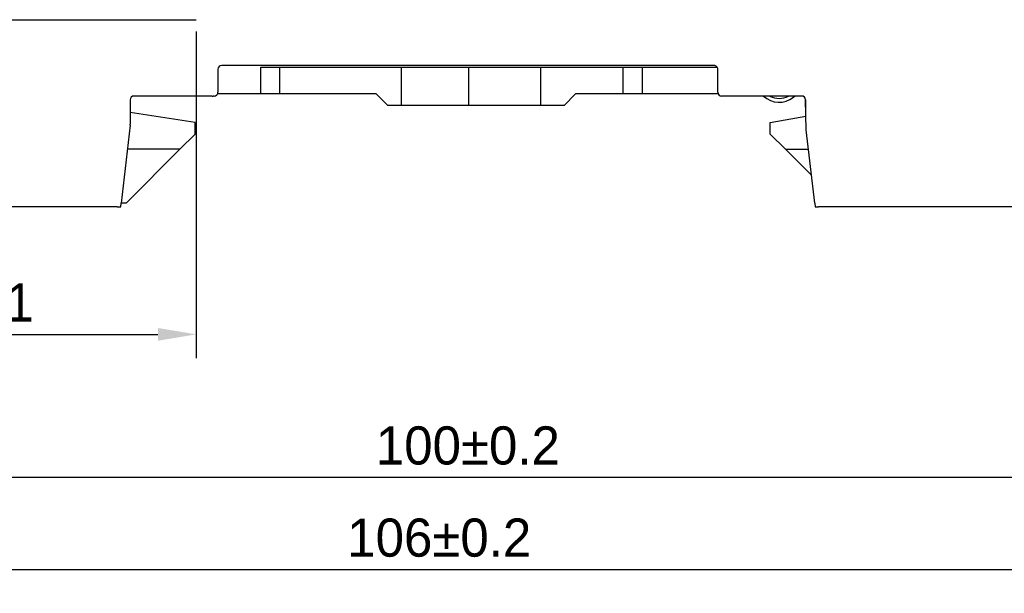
# Model space of a CAD drawing. Header units: millimetres. Extents: x 0 to 427, y 0 to 299.
# Tile 14 of 39: x 121 to 173, y 90 to 120. Entities that reach past the tile are written whole.
import ezdxf

# ---------------------------------------------------------------- set-up
doc = ezdxf.new("R2010")
doc.units = ezdxf.units.MM
doc.header["$LTSCALE"] = 23.1
doc.header["$MEASUREMENT"] = 0
doc.header["$PDSIZE"] = -5
doc.layers.add('IQC尺寸', color=3, linetype='Continuous', lineweight=18)
doc.layers.add('Layer0000', color=7, linetype='Continuous', lineweight=25)
doc.dimstyles.new('+-0.05', dxfattribs={"dimtxt": 2, "dimasz": 2, "dimexe": 1.25, "dimexo": 0.625, "dimtad": 1, "dimdsep": 46, "dimtxsty": 'Standard', "dimcen": 1.5, "dimdle": 4, "dimadec": 0, "dimazin": 0, "dimtol": 1, "dimtp": 0.05, "dimtm": 0.05, "dimtfac": 1, "dimtmove": 0, "dimatfit": 3, "dimfxl": 1, "dimtolj": 1, "dimarcsym": 0})

# ---------------------------------------------------------------- blocks, each defined once
blk = doc.blocks.new('*D26')
at = {"layer": 'Defpoints', "color": 0}
for p in [(102.834, 119.778), (130.234, 119.778), (130.234, 103.288)]:
    blk.add_point(p, dxfattribs=at)
at = {"layer": 'IQC尺寸', "color": 0, "lineweight": -2}
for p, q in [((102.834, 119.153), (102.834, 102.038)), ((130.234, 119.153), (130.234, 102.038)), ((104.834, 103.288), (128.234, 103.288))]:
    blk.add_line(p, q, dxfattribs=at)
at = {"layer": 'IQC尺寸', "color": 0}
for points in [[(104.834, 103.621), (104.834, 102.954), (102.834, 103.288)], [(128.234, 102.954), (128.234, 103.621), (130.234, 103.288)]]:
    blk.add_solid(points, dxfattribs=at)
at = {"layer": 'IQC尺寸', "color": 0, "insert": (116.534, 104.943), "char_height": 2, "attachment_point": 5}
blk.add_mtext('\\A1;25.4%%p0.1', dxfattribs=at)
blk = doc.blocks.new('*D27')
at = {"layer": 'Defpoints', "color": 0}
for p in [(94.484, 114.087), (194.484, 110.528), (194.484, 95.797)]:
    blk.add_point(p, dxfattribs=at)
at = {"layer": 'IQC尺寸', "color": 0, "lineweight": -2}
for p, q in [((94.484, 113.462), (94.484, 94.547)), ((194.484, 109.903), (194.484, 94.547)), ((96.484, 95.797), (192.484, 95.797))]:
    blk.add_line(p, q, dxfattribs=at)
at = {"layer": 'IQC尺寸', "color": 0}
for points in [[(96.484, 96.13), (96.484, 95.464), (94.484, 95.797)], [(192.484, 95.464), (192.484, 96.13), (194.484, 95.797)]]:
    blk.add_solid(points, dxfattribs=at)
at = {"layer": 'IQC尺寸', "color": 0, "insert": (144.484, 97.452), "char_height": 2, "attachment_point": 5}
blk.add_mtext('\\A1;100%%p0.2', dxfattribs=at)
blk = doc.blocks.new('*D34')
at = {"layer": 'Defpoints', "color": 0}
for p in [(195.984, 164.078), (89.983, 110.187), (195.984, 90.968)]:
    blk.add_point(p, dxfattribs=at)
at = {"layer": 'IQC尺寸', "color": 0, "lineweight": -2}
for p, q in [((195.984, 163.453), (195.984, 89.718)), ((89.983, 109.562), (89.983, 89.718)), ((91.983, 90.968), (193.984, 90.968))]:
    blk.add_line(p, q, dxfattribs=at)
at = {"layer": 'IQC尺寸', "color": 0}
for points in [[(91.983, 91.301), (91.983, 90.635), (89.983, 90.968)], [(193.984, 90.635), (193.984, 91.301), (195.984, 90.968)]]:
    blk.add_solid(points, dxfattribs=at)
at = {"layer": 'IQC尺寸', "color": 0, "insert": (142.984, 92.623), "char_height": 2, "attachment_point": 5}
blk.add_mtext('\\A1;106%%p0.2', dxfattribs=at)

msp = doc.modelspace()

# ---------------------------------------------------------------- linework, layer by layer
at = {"layer": 'Layer0000', "color": 7, "linetype": 'Continuous', "lineweight": 25}
for p, q in [((102.834, 119.778), (130.234, 119.778)), ((131.384, 117.178), (131.384, 115.978)), ((157.384, 117.378), (131.584, 117.378)), ((133.633, 117.287), (134.633, 117.287)), ((133.633, 115.887), (133.633, 117.287)), ((134.633, 117.287), (141.003, 117.287)), ((134.633, 115.887), (134.633, 117.287)), ((141.003, 117.287), (144.518, 117.287)), ((141.003, 115.287), (141.003, 117.287)), ((144.518, 117.287), (148.006, 117.287)), ((144.518, 117.287), (144.518, 115.287)), ((148.006, 117.287), (148.29, 117.287)), ((148.29, 117.287), (152.633, 117.287)), ((148.29, 117.287), (148.29, 115.287)), ((152.633, 117.287), (153.633, 117.287)), ((152.633, 115.887), (152.633, 117.287)), ((153.633, 117.287), (157.552, 117.287)), ((153.633, 115.887), (153.633, 117.287)), ((157.584, 115.978), (157.584, 117.178)), ((131.078, 115.778), (126.984, 115.778)), ((131.078, 115.778), (131.135, 115.778)), ((131.184, 115.778), (131.135, 115.778)), ((133.633, 115.887), (131.362, 115.887)), ((134.633, 115.887), (133.633, 115.887)), ((139.683, 115.887), (134.633, 115.887)), ((140.283, 115.287), (139.683, 115.887)), ((150.133, 115.887), (149.533, 115.287)), ((152.633, 115.887), (150.133, 115.887)), ((153.633, 115.887), (152.633, 115.887)), ((157.606, 115.887), (153.633, 115.887)), ((161.987, 115.778), (157.784, 115.778)), ((161.512, 115.778), (161.553, 115.715)), ((161.553, 115.715), (161.572, 115.731)), ((161.572, 115.731), (161.628, 115.778)), ((161.984, 115.778), (161.987, 115.778)), ((126.784, 115.578), (126.784, 114.307)), ((141.003, 115.287), (140.283, 115.287)), ((144.518, 115.287), (141.003, 115.287)), ((148.006, 115.287), (144.518, 115.287)), ((148.29, 115.287), (148.006, 115.287)), ((149.533, 115.287), (148.29, 115.287)), ((162.184, 115.578), (162.187, 115.581)), ((162.184, 115.581), (162.184, 115.578)), ((162.184, 115.578), (162.184, 114.713)), ((162.215, 114.013), (162.187, 115.581)), ((130.183, 114.387), (126.784, 114.923)), ((160.333, 114.387), (162.202, 114.716)), ((126.781, 114.249), (126.304, 110.155)), ((130.183, 113.787), (130.183, 114.387)), ((160.333, 113.787), (160.333, 114.387)), ((130.183, 113.787), (129.383, 112.987)), ((161.133, 112.987), (160.333, 113.787)), ((162.663, 110.155), (162.215, 114.013)), ((126.583, 110.187), (129.383, 112.987)), ((129.383, 112.987), (126.634, 112.987)), ((162.492, 111.628), (161.133, 112.987)), ((161.133, 112.987), (162.334, 112.987)), ((126.106, 109.978), (117.054, 109.978)), ((126.106, 109.978), (126.23, 109.978)), ((126.23, 109.978), (126.284, 109.978)), ((126.284, 109.978), (126.304, 110.155)), ((126.308, 110.187), (126.583, 110.187)), ((162.663, 110.155), (162.684, 109.978)), ((162.684, 109.978), (162.737, 109.978)), ((162.737, 109.978), (162.862, 109.978)), ((189.336, 109.978), (162.862, 109.978))]:
    msp.add_line(p, q, dxfattribs=at)
for centre, radius, start, end in [((131.584, 117.178), 0.2, 90, 180), ((157.384, 117.178), 0.2, 360, 90.0012), ((126.984, 115.578), 0.2, 90.0083, 179.9917), ((131.184, 115.978), 0.2, 270, 0), ((157.784, 115.978), 0.2, 180, 270), ((160.8, 116.65), 1.2, 226.6243, 308.8386), ((160.8, 116.65), 1, 240.7199, 299.2801), ((161.987, 115.578), 0.2, 1, 90), ((126.284, 114.307), 0.5, 353.3675, 0)]:
    msp.add_arc(centre, radius, start, end, dxfattribs=at)

# ---------------------------------------------------------------- dimensions: what is measured, and where the dimension line sits
at = {"layer": 'IQC尺寸'}
for base, p1, p2, text, override, picture, middle in [((195.984, 90.968), (89.983, 110.187), (195.984, 164.078), '<>%%p0.2', {"dimgap": 0.625, "dimtad": 1, "dimjust": 0, "dimdec": 1, "dimlfac": 1, "dimpost": '<>', "dimse1": 0, "dimse2": 0, "dimsd1": 0, "dimsd2": 0, "dimtol": 0, "dimlim": 0, "dimtofl": 1, "dimtvp": 0.1, "dimarcsym": 1}, '*D34', (142.984, 92.623)), ((130.234, 103.288), (102.834, 119.778), (130.234, 119.778), '25.4%%p0.1', {"dimgap": 0.625, "dimtad": 1, "dimjust": 0, "dimdec": 2, "dimlfac": 1, "dimpost": '<>', "dimse1": 0, "dimse2": 0, "dimsd1": 0, "dimsd2": 0, "dimtol": 0, "dimlim": 0, "dimtofl": 1, "dimtvp": 0.1, "dimarcsym": 1}, '*D26', (116.534, 104.943)), ((194.484, 95.797), (94.484, 114.087), (194.484, 110.528), '<>%%p0.2', {"dimgap": 0.625, "dimtad": 1, "dimjust": 0, "dimdec": 2, "dimlfac": 1, "dimpost": '<>', "dimse1": 0, "dimse2": 0, "dimsd1": 0, "dimsd2": 0, "dimtol": 0, "dimlim": 0, "dimtofl": 1, "dimtvp": 0.1, "dimarcsym": 1}, '*D27', (144.484, 97.452))]:
    dim = msp.add_linear_dim(base=base, p1=p1, p2=p2, text=text, dimstyle='+-0.05', override=override, dxfattribs=at)
    dim.commit()
    dim.dimension.update_dxf_attribs({"geometry": picture, "text_midpoint": middle})

doc.saveas('drawing.dxf')
